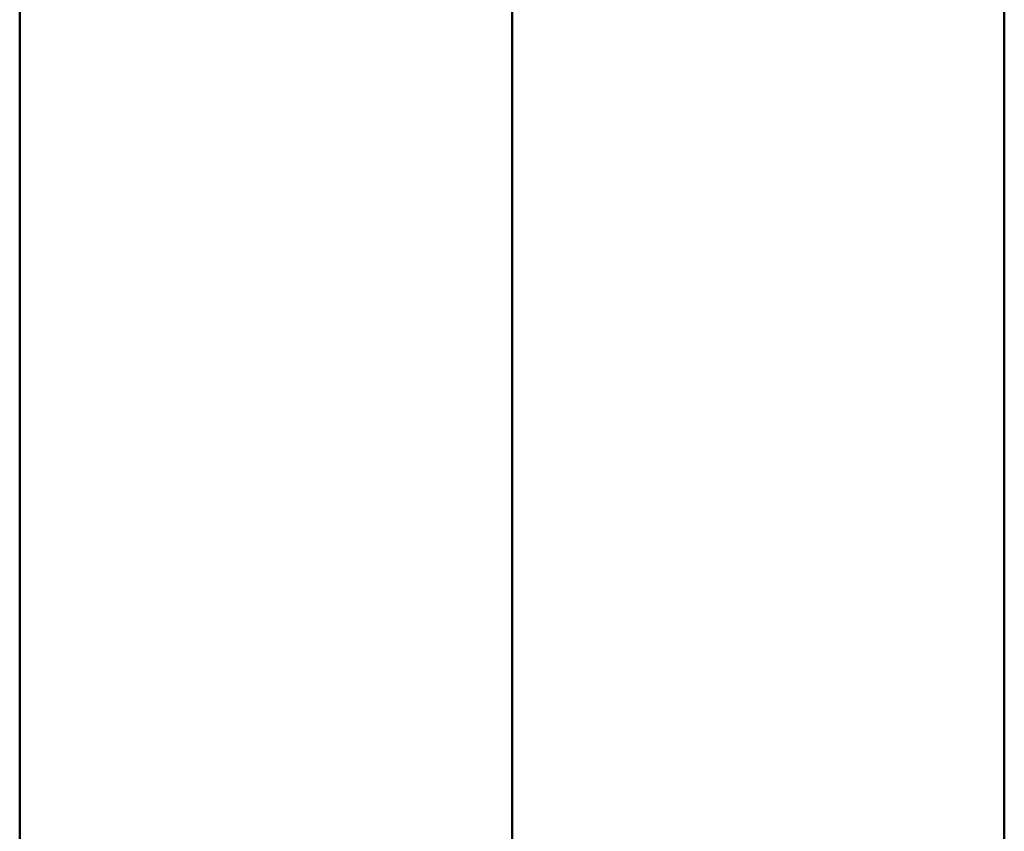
# Model space of a CAD drawing. Header units: millimetres. Extents: x 25703 to 50721, y 2709 to 39176.
# Tile 31 of 50: x 33663 to 34063, y 36839 to 37169. Entities that reach past the tile are written whole.
import ezdxf

# ---------------------------------------------------------------- set-up
doc = ezdxf.new("R2010")
doc.units = ezdxf.units.MM
doc.layers.add('A-WALL-____-MCUT', color=113, linetype='Continuous', lineweight=50)
doc.layers.add('A-WALL-____-OTLN', color=113, linetype='Continuous', lineweight=20)

# ---------------------------------------------------------------- blocks, each defined once
blk = doc.blocks.new('Прямая форма - V line-610729-В_Этаж 02_Вентиляция')
at = {"layer": 'A-WALL-____-MCUT', "color": 9}
for p, q in [((7470, 0), (3930, 0)), ((3930, -200), (7470, -200))]:
    blk.add_line(p, q, dxfattribs=at)
blk = doc.blocks.new('Прямая форма - SW - 012-610730-В_Этаж 02_Вентиляция')
blk.add_blockref('Прямая форма - V line-610729-В_Этаж 02_Вентиляция', (0, 0))
blk = doc.blocks.new('Прямая форма - V line-611828-В_Этаж 02_Вентиляция')
at = {"layer": 'A-WALL-____-MCUT', "color": 9}
for p, q in [((7470, 200), (3930, 200)), ((3930, 0), (7470, 0))]:
    blk.add_line(p, q, dxfattribs=at)
blk = doc.blocks.new('Прямая форма - SW - 012-611829-В_Этаж 02_Вентиляция')
blk.add_blockref('Прямая форма - V line-611828-В_Этаж 02_Вентиляция', (0, 0))
blk = doc.blocks.new('V line_ifc_RVT-1-В_Этаж 02_Вентиляция')
at = {"layer": 'A-WALL-____-OTLN', "color": 253, "lineweight": 20, "rotation": 90}
for name, p in [('Прямая форма - SW - 012-610730-В_Этаж 02_Вентиляция', (33663.24, 30037.63)), ('Прямая форма - SW - 012-611829-В_Этаж 02_Вентиляция', (34063.24, 30037.63))]:
    blk.add_blockref(name, p, dxfattribs=at)

msp = doc.modelspace()

# ---------------------------------------------------------------- block references
at = {"lineweight": 9}
msp.add_blockref('V line_ifc_RVT-1-В_Этаж 02_Вентиляция', (0, 0), dxfattribs=at)

doc.saveas('drawing.dxf')
